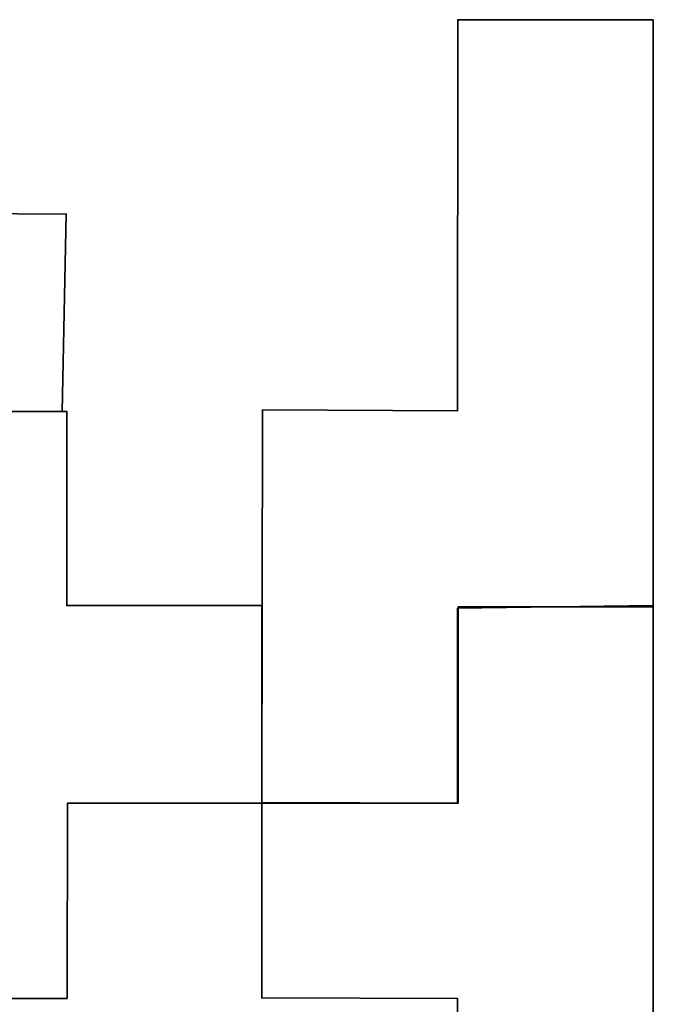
# Model space of a CAD drawing. Header units: centimetres. Extents: x -17 to 23.6, y -21.5 to 19.4.
# Tile 8 of 93: x 4.6 to 7.6, y -17.7 to -13. Entities that reach past the tile are written whole.
import ezdxf

# ---------------------------------------------------------------- set-up
doc = ezdxf.new("R2010")
doc.units = ezdxf.units.CM
doc.header["$MEASUREMENT"] = 0
doc.layers.add('Layer 1', color=7, linetype='Continuous')

msp = doc.modelspace()

# ---------------------------------------------------------------- linework, layer by layer
at = {"layer": 'Layer 1', "color": 36, "lineweight": 35}
for points, knots in [([(2.94418, -15.77172), (2.94418, -15.77172), (2.00695, -15.77172), (2.00695, -15.77172), (2.00695, -15.77172), (2.00695, -15.77172), (2.00695, -12.96068), (2.00695, -12.96068), (2.00695, -12.96068), (2.00695, -12.96068), (2.94418, -12.96068), (2.94418, -12.96068), (2.94418, -12.96068), (2.94418, -12.96068), (2.94418, -13.88105), (2.94418, -13.88105), (2.94418, -13.88105), (2.94418, -13.88105), (4.82628, -13.8936), (4.82628, -13.8936), (4.82628, -13.8936), (4.82628, -13.8936), (4.80565, -14.84032), (4.80565, -14.84032), (4.80565, -14.84032), (4.80565, -14.84032), (2.94418, -14.84032), (2.94418, -14.84032), (2.94418, -14.84032), (2.94418, -14.84032), (2.94418, -15.77172), (2.94418, -15.77172)], [0, 0, 0, 0, 0.1111111, 0.1111111, 0.1111111, 0.1111111, 0.2222222, 0.2222222, 0.2222222, 0.2222222, 0.3333333, 0.3333333, 0.3333333, 0.3333333, 0.4444444, 0.4444444, 0.4444444, 0.4444444, 0.5555556, 0.5555556, 0.5555556, 0.5555556, 0.6666667, 0.6666667, 0.6666667, 0.6666667, 0.7777778, 0.7777778, 0.7777778, 0.7777778, 1, 1, 1, 1]), ([(7.64508, -12.96082), (7.64508, -12.96082), (7.64508, -15.77712), (7.64508, -15.77712), (7.64508, -15.77712), (7.64508, -15.77712), (6.70761, -15.77793), (6.70761, -15.77793), (6.70761, -15.77793), (6.70761, -15.77793), (6.70761, -16.71981), (6.70761, -16.71981), (6.70761, -16.71981), (6.70761, -16.71981), (5.76517, -16.71653), (5.76517, -16.71653), (5.76517, -16.71653), (5.76517, -16.71653), (5.76792, -14.83273), (5.76792, -14.83273), (5.76792, -14.83273), (5.76792, -14.83273), (6.70444, -14.83757), (6.70444, -14.83757), (6.70444, -14.83757), (6.70444, -14.83757), (6.70595, -12.96068), (6.70595, -12.96068), (6.70595, -12.96068), (6.70595, -12.96068), (7.64508, -12.96082), (7.64508, -12.96082)], [0, 0, 0, 0, 0.1111111, 0.1111111, 0.1111111, 0.1111111, 0.2222222, 0.2222222, 0.2222222, 0.2222222, 0.3333333, 0.3333333, 0.3333333, 0.3333333, 0.4444444, 0.4444444, 0.4444444, 0.4444444, 0.5555556, 0.5555556, 0.5555556, 0.5555556, 0.6666667, 0.6666667, 0.6666667, 0.6666667, 0.7777778, 0.7777778, 0.7777778, 0.7777778, 1, 1, 1, 1]), ([(5.76517, -16.71981), (5.76517, -16.71981), (4.83196, -16.71981), (4.83196, -16.71981), (4.83196, -16.71981), (4.83196, -16.71981), (4.83002, -17.65675), (4.83002, -17.65675), (4.83002, -17.65675), (4.83002, -17.65675), (3.8917, -17.65675), (3.8917, -17.65675), (3.8917, -17.65675), (3.8917, -17.65675), (3.89255, -15.77172), (3.89255, -15.77172), (3.89255, -15.77172), (3.89255, -15.77172), (2.94418, -15.77172), (2.94418, -15.77172), (2.94418, -15.77172), (2.94418, -15.77172), (2.94485, -14.84032), (2.94485, -14.84032), (2.94485, -14.84032), (2.94485, -14.84032), (4.8296, -14.84032), (4.8296, -14.84032), (4.8296, -14.84032), (4.8296, -14.84032), (4.82822, -15.77172), (4.82822, -15.77172), (4.82822, -15.77172), (4.82822, -15.77172), (5.76517, -15.77172), (5.76517, -15.77172), (5.76517, -15.77172), (5.76517, -15.77172), (5.76517, -16.71981), (5.76517, -16.71981)], [0, 0, 0, 0, 0.0909091, 0.0909091, 0.0909091, 0.0909091, 0.1818182, 0.1818182, 0.1818182, 0.1818182, 0.2727273, 0.2727273, 0.2727273, 0.2727273, 0.3636364, 0.3636364, 0.3636364, 0.3636364, 0.4545455, 0.4545455, 0.4545455, 0.4545455, 0.5454545, 0.5454545, 0.5454545, 0.5454545, 0.6363636, 0.6363636, 0.6363636, 0.6363636, 0.7272727, 0.7272727, 0.7272727, 0.7272727, 0.8181818, 0.8181818, 0.8181818, 0.8181818, 1, 1, 1, 1]), ([(7.64508, -19.5288), (7.64508, -19.5288), (6.70511, -19.54164), (6.70511, -19.54164), (6.70511, -19.54164), (6.70511, -19.54164), (6.70511, -17.65756), (6.70511, -17.65756), (6.70511, -17.65756), (6.70511, -17.65756), (5.76517, -17.65372), (5.76517, -17.65372), (5.76517, -17.65372), (5.76517, -17.65372), (5.76517, -16.71981), (5.76517, -16.71981), (5.76517, -16.71981), (5.76517, -16.71981), (6.70511, -16.71981), (6.70511, -16.71981), (6.70511, -16.71981), (6.70511, -16.71981), (6.70511, -15.78358), (6.70511, -15.78358), (6.70511, -15.78358), (6.70511, -15.78358), (7.64508, -15.77172), (7.64508, -15.77172), (7.64508, -15.77172), (7.64508, -15.77172), (7.64508, -19.5288), (7.64508, -19.5288)], [0, 0, 0, 0, 0.1111111, 0.1111111, 0.1111111, 0.1111111, 0.2222222, 0.2222222, 0.2222222, 0.2222222, 0.3333333, 0.3333333, 0.3333333, 0.3333333, 0.4444444, 0.4444444, 0.4444444, 0.4444444, 0.5555556, 0.5555556, 0.5555556, 0.5555556, 0.6666667, 0.6666667, 0.6666667, 0.6666667, 0.7777778, 0.7777778, 0.7777778, 0.7777778, 1, 1, 1, 1])]:
    msp.add_open_spline(points, degree=3, knots=knots, dxfattribs=at)

doc.saveas('drawing.dxf')
